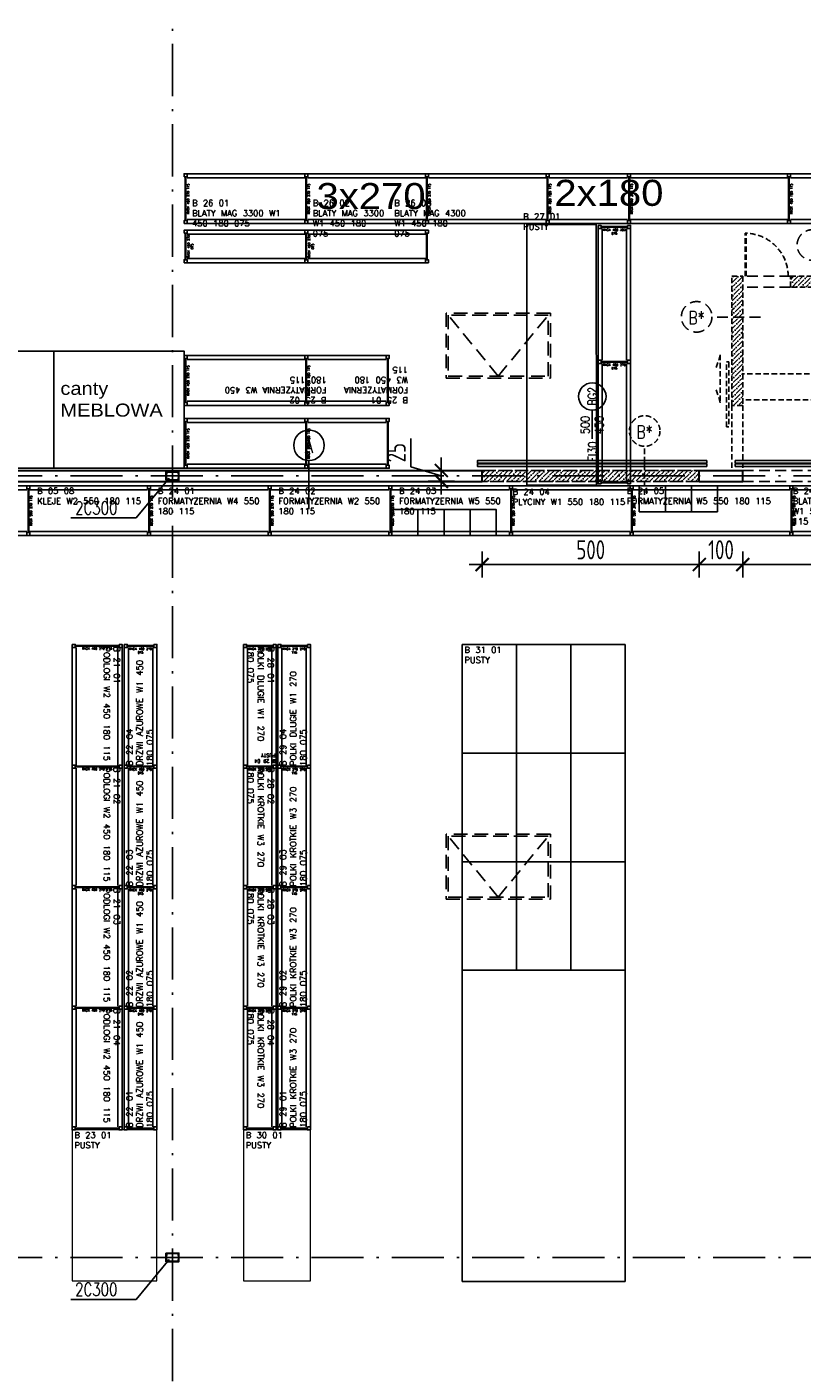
# Model space of a CAD drawing. Extents: x 153948 to 285449, y -89387 to -60195.
# Tile 63 of 100: x 257425 to 259210, y -78706 to -75605. Entities that reach past the tile are written whole.
import ezdxf
from ezdxf.enums import TextEntityAlignment as Align

# ---------------------------------------------------------------- set-up
doc = ezdxf.new("R2010")
doc.units = 0
doc.header["$LTSCALE"] = 100
doc.header["$MEASUREMENT"] = 0
doc.header["$PDMODE"] = 1
for name, pattern in [('ACAD_ISO10W100', [18.5, 12, -3, 0.5, -3]), ('DASHED2', [0.375, 0.25, -0.125]), ('HIDDEN2', [4.7625, 3.175, -1.5875])]:
    doc.linetypes.add(name, pattern=pattern)
doc.layers.get('0').update_dxf_attribs({"linetype": 'CONTINUOUS'})
doc.layers.get('DEFPOINTS').update_dxf_attribs({"linetype": 'CONTINUOUS'})
for name, color, linetype in [('1', 2, 'CONTINUOUS'), ('ALUMINIUM', 5, 'CONTINUOUS'), ('ALUMINIUM1', 5, 'CONTINUOUS'), ('info', 8, 'CONTINUOUS'), ('K-STA', 2, 'CONTINUOUS'), ('mago', 7, 'CONTINUOUS'), ('NADPROŻA', 8, 'DASHED2'), ('OSIE', 8, 'ACAD_ISO10W100'), ('R-----OP', 2, 'CONTINUOUS'), ('R450', 1, 'CONTINUOUS'), ('RAK 270', 5, 'CONTINUOUS'), ('RS Minimasa VBA', 7, 'CONTINUOUS'), ('RS REGAŁY', 7, 'CONTINUOUS'), ('TEXT', 11, 'CONTINUOUS'), ('WYBURZENIA', 9, 'DASHED2'), ('WYMIARY', 1, 'CONTINUOUS'), ('ŚWIETLIK', 2, 'CONTINUOUS')]:
    doc.layers.add(name, color=color, linetype=linetype)
doc.layers.add('CEGLA', color=4, linetype='CONTINUOUS', lineweight=30)
doc.layers.add('RAK 140', color=2, linetype='CONTINUOUS', lineweight=9)
doc.layers.add('RAK_140', color=2, linetype='CONTINUOUS', true_color=0xffff00)
doc.styles.add('arial', font='arial.ttf', dxfattribs={"width": 1.1})
doc.styles.add('DYBY-NORMALNY-0-8-N', font='ROMANS.SHX', dxfattribs={"width": 0.8})
doc.styles.get("Standard").update_dxf_attribs({"font": 'txt.shx'})
doc.styles.add('STYLE2', font='isocp.shx', dxfattribs={"width": 0.8})
doc.styles.add('TXT3', font='SIMPLEX.SHX', dxfattribs={"width": 0.75, "height": 40})
doc.dimstyles.new('KRESKI_100', dxfattribs={"dimscale": 20, "dimtxt": 2.2, "dimasz": 1.5, "dimexe": 1.5, "dimexo": 1.5, "dimgap": 0.6, "dimtad": 1, "dimdec": 1, "dimrnd": 0.5, "dimdsep": 46, "dimtxsty": 'STYLE2', "dimblk1": 'ARCHTICK', "dimblk2": 'ARCHTICK', "dimsah": 1, "dimcen": 2.5, "dimdle": 1.5, "dimclrd": 10, "dimclre": 10, "dimclrt": 15, "dimadec": 0, "dimazin": 0, "dimtfac": 1, "dimtdec": 1, "dimtmove": 1, "dimatfit": 3, "dimldrblk": 'ARCHTICK', "dimfxl": 1.5, "dimfxlon": 1, "dimtolj": 1, "dimtzin": 0, "dimarcsym": 0})

# ---------------------------------------------------------------- blocks, each defined once
blk = doc.blocks.new('SC300X2')
at = {"layer": '1'}
for points in [[(-15, 10), (-15, 0), (-13.8, 0), (-13.2, 8.1, -0.391021), (-12.2, 9), (12.2, 9, -0.391021), (13.2, 8.1), (13.8, 0), (15, 0), (15, 10)], [(-15, -10), (-15, 0), (-13.8, 0), (-13.2, -8.1, 0.391021), (-12.2, -9), (12.2, -9, 0.391021), (13.2, -8.1), (13.8, 0), (15, 0), (15, -10)]]:
    blk.add_lwpolyline(points, format="xyb", close=True, dxfattribs=at)
blk = doc.blocks.new('_ARCHTICK')
at = {"color": 0, "linetype": 'ByBlock', "const_width": 0.15}
blk.add_lwpolyline([(-0.5, -0.5), (0.5, 0.5)], dxfattribs=at)
blk = doc.blocks.new('*D197')
at = {"layer": 'DEFPOINTS', "color": 0, "ltscale": 0.1, "transparency": 16777216}
for p in [(258379.4, -76652), (258473.4, -76627), (258473.4, -76652)]:
    blk.add_point(p, dxfattribs=at)
at = {"layer": 'WYMIARY', "color": 10, "lineweight": -2, "ltscale": 0.1, "transparency": 16777216}
for p, q in [((258309.4, -76618.5), (258309.4, -76553.5)), ((258379.4, -76639.5), (258309.4, -76618.5)), ((258379.4, -76597), (258379.4, -76682)), ((258409.4, -76627), (258349.4, -76627)), ((258409.4, -76652), (258349.4, -76652))]:
    blk.add_line(p, q, dxfattribs=at)
at = {"layer": 'WYMIARY', "color": 10, "lineweight": -2, "ltscale": 0.1, "transparency": 16777216, "xscale": 30, "yscale": 30, "zscale": 30}
for p, rotation in [((258379.4, -76627), 90), ((258379.4, -76652), 270)]:
    blk.add_blockref('_ARCHTICK', p, dxfattribs=dict(at, rotation=rotation))
at = {"layer": 'WYMIARY', "color": 15, "ltscale": 0.1, "transparency": 16777216, "insert": (258275.4, -76586), "char_height": 44, "attachment_point": 5, "rotation": 90, "style": 'STYLE2'}
blk.add_mtext('\\A1;25', dxfattribs=at)
blk = doc.blocks.new('ODN')
blk.add_lwpolyline([(0, 66.1), (0, 0)])
blk.add_circle((0.5, 97.6), 31.5)
at = {"style": 'DYBY-NORMALNY-0-8-N', "width": 0.8}
blk.add_attdef('SZEROKOSC', text='', height=20, rotation=90, dxfattribs=at).set_placement((0, 31.8), align=Align.BOTTOM_CENTER)
blk.add_attdef('TYP', text='', height=20, rotation=90, dxfattribs=at).set_placement((0.5, 97.9), align=Align.MIDDLE_CENTER)
blk.add_attdef('WYSOKOSC', text='', height=20, rotation=90, dxfattribs=at).set_placement((6.3, 31.8), align=Align.TOP_CENTER)
blk.add_attdef('ODPORNOSC', text='', height=20, rotation=90, dxfattribs=at).set_placement((1.2, -81.2), align=Align.MIDDLE_LEFT)
blk = doc.blocks.new('*D464')
at = {"layer": 'DEFPOINTS', "color": 0, "ltscale": 0.1, "transparency": 16777216}
for p in [(258473.4, -76652.1), (258973.4, -76652.1), (258973.4, -76843.7)]:
    blk.add_point(p, dxfattribs=at)
at = {"layer": 'WYMIARY', "color": 10, "lineweight": -2, "ltscale": 0.1, "transparency": 16777216}
for p, q in [((258473.4, -76813.7), (258473.4, -76873.7)), ((258973.4, -76813.7), (258973.4, -76873.7)), ((258443.4, -76843.7), (259003.4, -76843.7))]:
    blk.add_line(p, q, dxfattribs=at)
at = {"layer": 'WYMIARY', "color": 10, "lineweight": -2, "ltscale": 0.1, "transparency": 16777216, "xscale": 30, "yscale": 30, "zscale": 30, "rotation": 180}
blk.add_blockref('_ARCHTICK', (258473.4, -76843.7), dxfattribs=at)
at = {"layer": 'WYMIARY', "color": 10, "lineweight": -2, "ltscale": 0.1, "transparency": 16777216, "xscale": 30, "yscale": 30, "zscale": 30}
blk.add_blockref('_ARCHTICK', (258973.4, -76843.7), dxfattribs=at)
at = {"layer": 'WYMIARY', "color": 15, "ltscale": 0.1, "transparency": 16777216, "insert": (258723.4, -76809.7), "char_height": 44, "attachment_point": 5, "style": 'STYLE2'}
blk.add_mtext('\\A1;500', dxfattribs=at)
blk = doc.blocks.new('*D465')
at = {"layer": 'DEFPOINTS', "color": 0, "ltscale": 0.1, "transparency": 16777216}
for p in [(258973.4, -76652.1), (259073.4, -76652), (259073.4, -76843.7)]:
    blk.add_point(p, dxfattribs=at)
at = {"layer": 'WYMIARY', "color": 10, "lineweight": -2, "ltscale": 0.1, "transparency": 16777216}
for p, q in [((258973.4, -76813.7), (258973.4, -76873.7)), ((259073.4, -76813.7), (259073.4, -76873.7)), ((258943.4, -76843.7), (259103.4, -76843.7))]:
    blk.add_line(p, q, dxfattribs=at)
at = {"layer": 'WYMIARY', "color": 10, "lineweight": -2, "ltscale": 0.1, "transparency": 16777216, "xscale": 30, "yscale": 30, "zscale": 30, "rotation": 180}
blk.add_blockref('_ARCHTICK', (258973.4, -76843.7), dxfattribs=at)
at = {"layer": 'WYMIARY', "color": 10, "lineweight": -2, "ltscale": 0.1, "transparency": 16777216, "xscale": 30, "yscale": 30, "zscale": 30}
blk.add_blockref('_ARCHTICK', (259073.4, -76843.7), dxfattribs=at)
at = {"layer": 'WYMIARY', "color": 15, "ltscale": 0.1, "transparency": 16777216, "insert": (259023.4, -76809.7), "char_height": 44, "attachment_point": 5, "style": 'STYLE2'}
blk.add_mtext('\\A1;100', dxfattribs=at)
blk = doc.blocks.new('*D489')
at = {"layer": 'DEFPOINTS', "color": 0, "ltscale": 0.1, "transparency": 16777216}
for p in [(259073.4, -76652), (259473.4, -76652), (259473.4, -76843.7)]:
    blk.add_point(p, dxfattribs=at)
at = {"layer": 'WYMIARY', "color": 10, "lineweight": -2, "ltscale": 0.1, "transparency": 16777216}
for p, q in [((259073.4, -76813.7), (259073.4, -76873.7)), ((259473.4, -76813.7), (259473.4, -76873.7)), ((259043.4, -76843.7), (259503.4, -76843.7))]:
    blk.add_line(p, q, dxfattribs=at)
at = {"layer": 'WYMIARY', "color": 10, "lineweight": -2, "ltscale": 0.1, "transparency": 16777216, "xscale": 30, "yscale": 30, "zscale": 30, "rotation": 180}
blk.add_blockref('_ARCHTICK', (259073.4, -76843.7), dxfattribs=at)
at = {"layer": 'WYMIARY', "color": 10, "lineweight": -2, "ltscale": 0.1, "transparency": 16777216, "xscale": 30, "yscale": 30, "zscale": 30}
blk.add_blockref('_ARCHTICK', (259473.4, -76843.7), dxfattribs=at)
at = {"layer": 'WYMIARY', "color": 15, "ltscale": 0.1, "transparency": 16777216, "insert": (259273.4, -76809.7), "char_height": 44, "attachment_point": 5, "style": 'STYLE2'}
blk.add_mtext('\\A1;400', dxfattribs=at)
blk = doc.blocks.new('RACK 450 270 115')
at = {"color": 1}
for p, q in [((2.75, 108), (2.75, 7)), ((4.25, 108), (4.25, 7)), ((7, 115), (277.8, 115)), ((7, 105.5), (277.8, 105.5)), ((7, 9.5), (277.8, 9.5)), ((7, 0), (277.8, 0))]:
    blk.add_line(p, q, dxfattribs=at)
for points in [[(0, 108), (7, 108), (7, 115), (0, 115)], [(0, 0), (7, 0), (7, 7), (0, 7)]]:
    blk.add_lwpolyline(points, close=True, dxfattribs=at)
at = {"color": 1, "insert": (9.25, 57.5), "char_height": 5, "width": 101, "attachment_point": 5, "rotation": 90}
blk.add_mtext('RACK 450 270 115', dxfattribs=at)
blk = doc.blocks.new('RACK 450 180 115')
at = {"color": 1}
for p, q in [((2.75, 108), (2.75, 7)), ((4.25, 108), (4.25, 7)), ((7, 115), (187.8, 115)), ((7, 105.5), (187.8, 105.5)), ((7, 9.5), (187.8, 9.5)), ((7, 0), (187.8, 0))]:
    blk.add_line(p, q, dxfattribs=at)
for points in [[(0, 108), (7, 108), (7, 115), (0, 115)], [(0, 0), (7, 0), (7, 7), (0, 7)]]:
    blk.add_lwpolyline(points, close=True, dxfattribs=at)
at = {"color": 1, "insert": (9.25, 57.5), "char_height": 5, "width": 101, "attachment_point": 5, "rotation": 90}
blk.add_mtext('RACK 450 180 115', dxfattribs=at)
blk = doc.blocks.new('NOGA RACK 450 007 115')
at = {"color": 1}
for p, q in [((2.75, 108), (2.75, 7)), ((4.25, 108), (4.25, 7))]:
    blk.add_line(p, q, dxfattribs=at)
for points in [[(0, 108), (7, 108), (7, 115), (0, 115)], [(0, 0), (7, 0), (7, 7), (0, 7)]]:
    blk.add_lwpolyline(points, close=True, dxfattribs=at)
blk = doc.blocks.new('NOGA RACK 450 007 075')
at = {"color": 1}
for p, q in [((2.8, 68), (2.8, 7)), ((4.2, 68), (4.2, 7))]:
    blk.add_line(p, q, dxfattribs=at)
for points in [[(0, 68), (7, 68), (7, 75), (0, 75)], [(0, 0), (7, 0), (7, 7), (0, 7)]]:
    blk.add_lwpolyline(points, close=True, dxfattribs=at)
blk = doc.blocks.new('RACK 550 270 115')
at = {"color": 6}
for p, q in [((2.75, 108), (2.75, 7)), ((4.25, 108), (4.25, 7)), ((7, 115), (277.8, 115)), ((7, 105.5), (277.8, 105.5)), ((7, 9.5), (277.8, 9.5)), ((7, 0), (277.8, 0))]:
    blk.add_line(p, q, dxfattribs=at)
for points in [[(0, 108), (7, 108), (7, 115), (0, 115)], [(0, 0), (7, 0), (7, 7), (0, 7)]]:
    blk.add_lwpolyline(points, close=True, dxfattribs=at)
at = {"color": 6, "insert": (9.25, 57.5), "char_height": 5, "width": 101, "attachment_point": 5, "rotation": 90}
blk.add_mtext('RACK 550 270 115', dxfattribs=at)
blk = doc.blocks.new('RACK 450 270 075')
at = {"color": 1}
for p, q in [((2.75, 68), (2.75, 7)), ((4.25, 68), (4.25, 7)), ((7, 75), (277.8, 75)), ((7, 65.5), (277.8, 65.5)), ((7, 9.5), (277.8, 9.5)), ((7, 0), (277.8, 0))]:
    blk.add_line(p, q, dxfattribs=at)
for points in [[(0, 68), (7, 68), (7, 75), (0, 75)], [(0, 0), (7, 0), (7, 7), (0, 7)]]:
    blk.add_lwpolyline(points, close=True, dxfattribs=at)
at = {"color": 1, "insert": (14.25, 37.5), "char_height": 5, "width": 61, "attachment_point": 5, "rotation": 90}
blk.add_mtext('RACK 450 270 075', dxfattribs=at)
blk = doc.blocks.new('RACK 270 270 075')
at = {"color": 5}
for p, q in [((2.75, 68), (2.75, 7)), ((4.25, 68), (4.25, 7)), ((7, 75), (277.8, 75)), ((7, 65.5), (277.8, 65.5)), ((7, 9.5), (277.8, 9.5)), ((7, 0), (277.8, 0))]:
    blk.add_line(p, q, dxfattribs=at)
for points in [[(0, 68), (7, 68), (7, 75), (0, 75)], [(0, 0), (7, 0), (7, 7), (0, 7)]]:
    blk.add_lwpolyline(points, close=True, dxfattribs=at)
at = {"color": 5, "insert": (14.25, 37.5), "char_height": 5, "width": 61, "attachment_point": 5, "rotation": 90}
blk.add_mtext('RACK 270 270 115', dxfattribs=at)
blk = doc.blocks.new('NOGA RACK 270 007 075')
at = {"color": 5}
for p, q in [((2.8, 68), (2.8, 7)), ((4.2, 68), (4.2, 7))]:
    blk.add_line(p, q, dxfattribs=at)
for points in [[(0, 68), (7, 68), (7, 75), (0, 75)], [(0, 0), (7, 0), (7, 7), (0, 7)]]:
    blk.add_lwpolyline(points, close=True, dxfattribs=at)
blk = doc.blocks.new('RACK 550 360 115')
at = {"color": 6}
for p, q in [((2.75, 108), (2.75, 7)), ((4.25, 108), (4.25, 7)), ((7, 115), (367.8, 115)), ((7, 105.5), (367.8, 105.5)), ((7, 9.5), (367.8, 9.5)), ((7, 0), (367.8, 0))]:
    blk.add_line(p, q, dxfattribs=at)
for points in [[(0, 108), (7, 108), (7, 115), (0, 115)], [(0, 0), (7, 0), (7, 7), (0, 7)]]:
    blk.add_lwpolyline(points, close=True, dxfattribs=at)
at = {"color": 6, "insert": (9.25, 57.5), "char_height": 5, "width": 101, "attachment_point": 5, "rotation": 90}
blk.add_mtext('RACK 550 360 115', dxfattribs=at)
blk = doc.blocks.new('RACK 550 180 115')
at = {"color": 6}
for p, q in [((2.75, 108), (2.75, 7)), ((4.25, 108), (4.25, 7)), ((7, 115), (187.8, 115)), ((7, 105.5), (187.8, 105.5)), ((7, 9.5), (187.8, 9.5)), ((7, 0), (187.8, 0))]:
    blk.add_line(p, q, dxfattribs=at)
for points in [[(0, 108), (7, 108), (7, 115), (0, 115)], [(0, 0), (7, 0), (7, 7), (0, 7)]]:
    blk.add_lwpolyline(points, close=True, dxfattribs=at)
at = {"color": 6, "insert": (9.25, 57.5), "char_height": 5, "width": 101, "attachment_point": 5, "rotation": 90}
blk.add_mtext('RACK 550 180 115', dxfattribs=at)
blk = doc.blocks.new('RACK 450 360 115')
at = {"color": 1}
for p, q in [((2.75, 108), (2.75, 7)), ((4.25, 108), (4.25, 7)), ((7, 115), (367.8, 115)), ((7, 105.5), (367.8, 105.5)), ((7, 9.5), (367.8, 9.5)), ((7, 0), (367.8, 0))]:
    blk.add_line(p, q, dxfattribs=at)
for points in [[(0, 108), (7, 108), (7, 115), (0, 115)], [(0, 0), (7, 0), (7, 7), (0, 7)]]:
    blk.add_lwpolyline(points, close=True, dxfattribs=at)
at = {"color": 1, "insert": (9.25, 57.5), "char_height": 5, "width": 101, "attachment_point": 5, "rotation": 90}
blk.add_mtext('RACK 450 360 115', dxfattribs=at)
blk = doc.blocks.new('RACK 450 303 075')
at = {"color": 1}
for p, q in [((2.75, 68), (2.75, 7)), ((4.25, 68), (4.25, 7)), ((7, 75), (310.8, 75)), ((7, 65.5), (310.8, 65.5)), ((7, 9.5), (310.8, 9.5)), ((7, 0), (310.8, 0))]:
    blk.add_line(p, q, dxfattribs=at)
for points in [[(0, 68), (7, 68), (7, 75), (0, 75)], [(0, 0), (7, 0), (7, 7), (0, 7)]]:
    blk.add_lwpolyline(points, close=True, dxfattribs=at)
at = {"color": 1, "insert": (14.25, 37.5), "char_height": 5, "width": 61, "attachment_point": 5, "rotation": 90}
blk.add_mtext('RACK 450 303 075', dxfattribs=at)

msp = doc.modelspace()

# ---------------------------------------------------------------- hatches: boundary and pattern name
at = {"layer": 'WYBURZENIA', "ltscale": 0.1}
h = msp.add_hatch(dxfattribs=at)
h.set_pattern_fill('ANSI36', color=256, scale=60, style=0)
h.paths.add_polyline_path([(259048.4, -76179.55), (259073.4, -76179.55), (259073.4, -76477.05), (259048.4, -76477.05)])
h = msp.add_hatch(dxfattribs=at)
h.set_pattern_fill('ANSI36', color=256, scale=60, style=0)
h.set_pattern_definition([(45, (73.718, 94.899), (3.97747564, 14.58407736), [18.75, -3.75, 0, -3.75])])
h.paths.add_polyline_path([(259183.43, -76179.5), (259573.4, -76179.5), (259573.4, -76204.55), (259183.4, -76204.55)])
h = msp.add_hatch(dxfattribs=at)
h.set_pattern_fill('ANSI36', color=256, scale=60, style=0)
h.set_pattern_definition([(45, (-636.307, -352.6484), (3.97747564, 14.58407736), [18.75, -3.75, 0, -3.75])])
h.paths.add_polyline_path([(258473.4, -76627.05), (258973.4, -76627.05), (258973.4, -76652.09), (258473.38, -76652.09)])

# ---------------------------------------------------------------- linework, layer by layer
at = {"layer": 'ALUMINIUM'}
for points in [[(258990.61, -76609.9), (258462.52, -76609.9), (258462.52, -76604.31), (258990.61, -76604.31)], [(258990.61, -76617.6), (258462.52, -76617.6), (258462.52, -76612.01), (258990.61, -76612.01)], [(259056.2, -76609.9), (259508.09, -76609.9), (259508.09, -76604.31), (259056.2, -76604.31)], [(259056.2, -76617.6), (259508.09, -76617.6), (259508.09, -76612.01), (259056.2, -76612.01)]]:
    msp.add_lwpolyline(points, close=True, dxfattribs=at)
at = {"layer": 'CEGLA', "ltscale": 0.1}
for p, q in [((254680.4, -76627.05), (258473.4, -76627.05)), ((254680.4, -76652.05), (258473.4, -76652.05)), ((258973.4, -76627.05), (259048.4, -76627.05)), ((258973.4, -76652.05), (259073.4, -76652.05)), ((259048.4, -76627.05), (259073.4, -76627.05))]:
    msp.add_line(p, q, dxfattribs=at)
at = {"layer": 'CEGLA', "ltscale": 0.5}
for p, q in [((258473.4, -76652.05), (258473.4, -76627.05)), ((258973.4, -76652.05), (258973.4, -76627.05)), ((259048.4, -76627.05), (259048.4, -76627.05)), ((259073.4, -76652.05), (259073.4, -76627.05))]:
    msp.add_line(p, q, dxfattribs=at)
at = {"layer": 'info', "lineweight": -3}
for points in [[(258895.29, -76722.05), (258895.29, -76662.05), (258835.29, -76662.05), (258835.29, -76722.05)], [(258955.29, -76722.05), (258955.29, -76662.05), (258895.29, -76662.05), (258895.29, -76722.05)], [(259015.29, -76722.05), (259015.29, -76662.05), (258955.29, -76662.05), (258955.29, -76722.05)], [(258265.69, -76777.05), (258325.69, -76777.05), (258325.69, -76717.05), (258265.69, -76717.05)], [(258325.69, -76777.05), (258385.69, -76777.05), (258385.69, -76717.05), (258325.69, -76717.05)], [(258385.69, -76777.05), (258445.69, -76777.05), (258445.69, -76717.05), (258385.69, -76717.05)], [(258445.69, -76777.05), (258505.69, -76777.05), (258505.69, -76717.05), (258445.69, -76717.05)]]:
    msp.add_lwpolyline(points, close=True, dxfattribs=at)
at = {"layer": 'NADPROŻA'}
for points in [[(258473.4, -76627.05), (258973.4, -76627.05), (258973.4, -76652.05), (258473.4, -76652.05)], [(259073.4, -76627.05), (259473.4, -76627.05), (259473.4, -76652.05), (259073.4, -76652.05)]]:
    msp.add_lwpolyline(points, close=True, dxfattribs=at)
at = {"layer": 'OSIE', "ltscale": 0.1}
for p, q in [((257760.4, -86679.55), (257760.4, -73374.65)), ((247720.4, -76639.55), (263229.19, -76639.55)), ((247720.4, -78439.55), (263229.19, -78439.55))]:
    msp.add_line(p, q, dxfattribs=at)
at = {"layer": 'R-----OP'}
msp.add_line((258074.29, -76715.98), (258074.29, -76604.24), dxfattribs=at)
msp.add_circle((258074.68, -76569.06), 35.19, dxfattribs=at)
at = {"layer": 'R450'}
for points in [[(257187.09, -76622.05), (257487.09, -76622.05), (257487.09, -76352.05), (257187.09, -76352.05)], [(257487.09, -76622.05), (257787.09, -76622.05), (257787.09, -76352.05), (257487.09, -76352.05)]]:
    msp.add_lwpolyline(points, close=True, dxfattribs=at)
at = {"layer": 'RAK 140'}
for points in [[(257724.42, -78145.92), (257529.42, -78145.92), (257529.42, -78493.72), (257724.42, -78493.72)], [(258077.94, -78145.92), (257923.94, -78145.92), (257923.94, -78493.72), (258077.94, -78493.72)]]:
    msp.add_lwpolyline(points, close=True, dxfattribs=at)
at = {"layer": 'RAK 270'}
msp.add_lwpolyline([(258736.43, -76660.45), (258736.29, -76060.45), (258576.29, -76060.45), (258576.43, -76660.45)], close=True, dxfattribs=at)
at = {"layer": 'RAK_140', "lineweight": -3}
for points in [[(258427.69, -77028.15), (258427.69, -77278.15), (258552.69, -77278.15), (258552.69, -77028.15)], [(258552.69, -77028.15), (258552.69, -77278.15), (258677.69, -77278.15), (258677.69, -77028.15)], [(258677.69, -77028.15), (258677.69, -77278.15), (258802.69, -77278.15), (258802.69, -77028.15)], [(258427.69, -77278.15), (258427.69, -77528.15), (258552.69, -77528.15), (258552.69, -77278.15)], [(258552.69, -77278.15), (258552.69, -77528.15), (258677.69, -77528.15), (258677.69, -77278.15)], [(258677.69, -77278.15), (258677.69, -77528.15), (258802.69, -77528.15), (258802.69, -77278.15)], [(258427.69, -77528.15), (258427.69, -77778.15), (258552.69, -77778.15), (258552.69, -77528.15)], [(258552.69, -77528.15), (258552.69, -77778.15), (258677.69, -77778.15), (258677.69, -77528.15)], [(258677.69, -77528.15), (258677.69, -77778.15), (258802.69, -77778.15), (258802.69, -77528.15)], [(258427.69, -78495.15), (258802.69, -78495.15), (258802.69, -77778.15), (258427.69, -77778.15)]]:
    msp.add_lwpolyline(points, close=True, dxfattribs=at)
at = {"layer": 'TEXT'}
for p, q in [((257677.03, -76736.45), (257752.9, -76644.55)), ((257526.36, -76736.45), (257677.03, -76736.45)), ((257677.03, -78536.45), (257752.9, -78444.55)), ((257526.36, -78536.45), (257677.03, -78536.45))]:
    msp.add_line(p, q, dxfattribs=at)
at = {"layer": 'WYBURZENIA', "ltscale": 0.5}
for p, q in [((259078.93, -76179.55), (259078.93, -76080.55)), ((259081.13, -76179.55), (259081.13, -76080.57)), ((259021.72, -76360.66), (259012.6, -76390.11)), ((259021.72, -76360.66), (259021.72, -76470.92)), ((259321.23, -76404.38), (259073.4, -76404.38)), ((259021.72, -76470.92), (259012.6, -76441.47)), ((259374.16, -76464.38), (259073.4, -76464.38)), ((259048.4, -76477.05), (259048.4, -76627.05)), ((259073.4, -76477.05), (259073.4, -76627.05)), ((258847.29, -76683), (258847.29, -76571.26))]:
    msp.add_line(p, q, dxfattribs=at)
at = {"layer": 'WYBURZENIA'}
for p, q in [((259183.4, -76179.55), (259073.4, -76179.55)), ((259183.4, -76204.55), (259073.4, -76204.55)), ((259114.21, -76273.5), (259002.47, -76273.5))]:
    msp.add_line(p, q, dxfattribs=at)
at = {"layer": 'WYBURZENIA', "ltscale": 0.5}
for points in [[(259048.4, -76179.55), (259073.4, -76179.55), (259073.4, -76477.05), (259048.4, -76477.05)], [(259183.43, -76179.5), (259573.4, -76179.5), (259573.4, -76204.55), (259183.4, -76204.55)], [(259041.32, -76376.93), (259041.32, -76526.73), (259035.73, -76526.73), (259035.73, -76376.93)], [(258473.4, -76627.05), (258973.4, -76627.05), (258973.4, -76652.09), (258473.38, -76652.09)]]:
    msp.add_lwpolyline(points, close=True, dxfattribs=at)
at = {"layer": 'WYBURZENIA'}
for centre in [(259233.75, -76107.56), (258967.29, -76273.11)]:
    msp.add_circle(centre, 35.19, dxfattribs=at)
at = {"layer": 'WYBURZENIA', "ltscale": 0.5}
msp.add_circle((258847.68, -76536.08), 35.19, dxfattribs=at)
msp.add_arc((259078.93, -76179.55), 99, 0, 90, dxfattribs=at)
at = {"layer": 'ŚWIETLIK', "linetype": 'HIDDEN2', "ltscale": 0.1}
for p, q in [((258510.4, -76409.55), (258395.4, -76269.55)), ((258510.4, -76409.55), (258625.4, -76269.55)), ((258510.4, -77609.55), (258395.4, -77469.55)), ((258510.4, -77609.55), (258625.4, -77469.55))]:
    msp.add_line(p, q, dxfattribs=at)
for points in [[(258390.4, -76414.55), (258630.4, -76414.55), (258630.4, -76264.55), (258390.4, -76264.55)], [(258395.4, -76409.55), (258625.4, -76409.55), (258625.4, -76269.55), (258395.4, -76269.55)], [(258390.4, -77614.55), (258630.4, -77614.55), (258630.4, -77464.55), (258390.4, -77464.55)], [(258395.4, -77609.55), (258625.4, -77609.55), (258625.4, -77469.55), (258395.4, -77469.55)]]:
    msp.add_lwpolyline(points, close=True, dxfattribs=at)

# ---------------------------------------------------------------- block references
at = {"rotation": 270}
for name, p in [('RACK 270 270 075', (257923.94, -77027.72)), ('RACK 270 270 075', (258002.94, -77027.72)), ('RACK 270 270 075', (257923.94, -77305.52)), ('RACK 270 270 075', (258002.94, -77305.52)), ('RACK 270 270 075', (257923.94, -77583.32)), ('RACK 270 270 075', (258002.94, -77583.32)), ('RACK 270 270 075', (257923.94, -77861.12)), ('RACK 270 270 075', (258002.94, -77861.12)), ('NOGA RACK 270 007 075', (257923.94, -78138.92)), ('NOGA RACK 270 007 075', (258002.94, -78138.92))]:
    msp.add_blockref(name, p, dxfattribs=at)
at = {"layer": 'ALUMINIUM1'}
ref = msp.add_blockref('ODN', (258726.57, -76553.98), dxfattribs=at)
ref.add_attrib('TYP', 'BG2', dxfattribs={"layer": '0', "height": 20, "rotation": 90, "style": 'DYBY-NORMALNY-0-8-N', "width": 0.8}).set_placement((258727.05, -76456.08), align=Align.MIDDLE_CENTER)
ref.add_attrib('SZEROKOSC', '500', dxfattribs={"layer": '0', "height": 20, "rotation": 90, "style": 'DYBY-NORMALNY-0-8-N', "width": 0.8}).set_placement((258726.57, -76522.18), align=Align.BOTTOM_CENTER)
ref.add_attrib('WYSOKOSC', '450', dxfattribs={"layer": '0', "height": 20, "rotation": 90, "style": 'DYBY-NORMALNY-0-8-N', "width": 0.8}).set_placement((258732.87, -76522.18), align=Align.TOP_CENTER)
ref.add_attrib('ODPORNOSC', 'EI30', dxfattribs={"layer": '0', "height": 20, "rotation": 90, "style": 'DYBY-NORMALNY-0-8-N', "width": 0.8}).set_placement((258727.8, -76606.51), align=Align.MIDDLE_LEFT)
at = {"layer": 'K-STA', "ltscale": 0.5}
for p in [(257760.4, -76639.55), (257760.4, -78439.55)]:
    msp.add_blockref('SC300X2', p, dxfattribs=at)
at = {"layer": 'RS REGAŁY'}
for name, p in [('RACK 450 270 115', (257787.09, -76058.45)), ('RACK 450 270 115', (258064.89, -76058.45)), ('RACK 450 270 115', (258342.69, -76058.45)), ('RACK 450 180 115', (258620.49, -76058.45)), ('RACK 450 360 115', (258808.29, -76058.45)), ('RACK 450 180 115', (259176.09, -76058.45)), ('RACK 450 270 075', (257787.09, -76148.45)), ('RACK 450 270 075', (258064.89, -76148.45)), ('NOGA RACK 450 007 075', (258342.69, -76148.45)), ('RACK 450 270 115', (257787.09, -76477.05)), ('RACK 450 180 115', (258064.89, -76477.05)), ('NOGA RACK 450 007 115', (258252.69, -76477.05)), ('RACK 450 270 115', (257787.09, -76622.05)), ('RACK 450 180 115', (258064.89, -76622.05)), ('NOGA RACK 450 007 115', (258252.69, -76622.05)), ('RACK 550 270 115', (257147.49, -76777.05)), ('RACK 550 270 115', (257425.29, -76777.05)), ('RACK 550 270 115', (257703.09, -76777.05)), ('RACK 550 270 115', (257980.89, -76777.05)), ('RACK 550 270 115', (258258.69, -76777.05)), ('RACK 550 270 115', (258536.49, -76777.05)), ('RACK 550 360 115', (258814.29, -76777.05)), ('RACK 550 180 115', (259182.09, -76777.05))]:
    msp.add_blockref(name, p, dxfattribs=at)
for name, p, rotation in [('RACK 450 303 075', (258740.29, -76062.45), 270), ('RACK 450 270 075', (258740.29, -76373.25), 270), ('NOGA RACK 450 007 075', (258815.29, -76658.05), 90), ('RACK 450 270 115', (257529.42, -77027.72), 270), ('RACK 450 270 075', (257649.42, -77027.72), 270), ('RACK 450 270 115', (257529.42, -77305.52), 270), ('RACK 450 270 075', (257649.42, -77305.52), 270), ('RACK 450 270 115', (257529.42, -77583.32), 270), ('RACK 450 270 075', (257649.42, -77583.32), 270), ('RACK 450 270 115', (257529.42, -77861.12), 270), ('RACK 450 270 075', (257649.42, -77861.12), 270), ('NOGA RACK 450 007 115', (257529.42, -78138.92), 270), ('NOGA RACK 450 007 075', (257724.42, -78145.92), 90)]:
    msp.add_blockref(name, p, dxfattribs=dict(at, rotation=rotation))

# ---------------------------------------------------------------- texts
at = {"layer": 'mago', "width": 672.04, "attachment_point": 1, "style": 'arial'}
for s, insert, char_height in [('3x270', (258092, -75964.89), 60), ('2x180', (258639.67, -75957.49), 60), ('canty \\PMEBLOWA', (257502.38, -76422.88), 30)]:
    msp.add_mtext(s, dxfattribs=dict(at, insert=insert, char_height=char_height))
at = {"layer": 'R-----OP', "style": 'DYBY-NORMALNY-0-8-N', "width": 0.8}
msp.add_text('A', height=30, dxfattribs=at).set_placement((258074.27, -76571.17), align=Align.MIDDLE)
at = {"layer": 'RS Minimasa VBA', "char_height": 14, "attachment_point": 1}
for s, insert, width in [('B 26 01^M^JBLATY MAG 3300 W1 450 180 075', (257805.4, -76003.91), 272.8), ('B 26 02^M^JBLATY MAG 3300 W1 450 180 075', (258083.2, -76003.91), 182.8), ('B 26 03^M^JBLATY MAG 4300 W1 450 180 075', (258271, -76003.91), 182.8), ('B 27 01^M^JPUSTY', (258567.88, -76035.03), 155), ('B 05 08^M^JKLEJE W2 550 180 115', (257448.49, -76667.05), 272.8), ('B 24 01^M^JFORMATYZERNIA W4 550 180 115', (257726.29, -76667.05), 272.8), ('B 24 02^M^JFORMATYZERNIA W2 550 180 115', (258004.09, -76667.05), 272.8), ('B 24 03^M^JFORMATYZERNIA W5 550 180 115', (258281.89, -76667.05), 272.8), ('B 24 04^M^JPLYCINY W1 550 180 115', (258543.49, -76669.05), 277.8), ('B 24 05^M^JFORMATYZERNIA W5 550 180 115', (258806.69, -76667.05), 362.8), ('B 24 06^M^JBLATY 4300 P W1 550 180 115', (259188.49, -76667.05), 182.8), ('B 31 01^M^JPUSTY', (258432.69, -77033.15), 245), ('B 23 01^M^JPUSTY', (257534.42, -78150.92), 190), ('B 30 01^M^JPUSTY', (257928.94, -78150.92), 149)]:
    msp.add_mtext(s, dxfattribs=dict(at, insert=insert, width=width))
for s, insert, width, rotation in [('B 25 02^M^JFORMATYZERNIA W3 450 180 115', (258115.2, -76472.3), 272.8, 180), ('B 25 01^M^JFORMATYZERNIA W3 450 180 115', (258303, -76472.3), 182.8, 180), ('B 21 01^M^JPODLOGI W2 450 180 115', (257639.42, -77032.72), 272.8, 270), ('B 22 04^M^JDRZWI AZUROWE W1 450 180 075', (257654.42, -77307.52), 272.8, 90), ('B 28 01^M^JPOLKI DLUGIE W1 270 180 075', (257993.94, -77032.72), 272.8, 270), ('B 29 04^M^JPOLKI DLUGIE W1 270 180 075', (258007.94, -77307.52), 272.8, 90), ('B 21 02^M^JPODLOGI W2 450 180 115', (257639.42, -77310.52), 272.8, 270), ('B 22 03^M^JDRZWI AZUROWE W1 450 180 075', (257654.42, -77585.32), 272.8, 90), ('B 28 02^M^JPOLKI KROTKIE W3 270 180 075', (257993.94, -77310.52), 272.8, 270), ('B 29 03^M^JPOLKI KROTKIE W3 270 180 075', (258007.94, -77585.32), 272.8, 90), ('B 21 03^M^JPODLOGI W2 450 180 115', (257639.42, -77588.32), 272.8, 270), ('B 22 02^M^JDRZWI AZUROWE W1 450 180 075', (257654.42, -77863.12), 272.8, 90), ('B 28 03^M^JPOLKI KROTKIE W3 270 180 075', (257993.94, -77588.32), 272.8, 270), ('B 29 02^M^JPOLKI KROTKIE W3 270 180 075', (258007.94, -77863.12), 272.8, 90), ('B 21 04^M^JPODLOGI W2 450 180 115', (257639.42, -77866.12), 272.8, 270), ('B 22 01^M^JDRZWI AZUROWE W1 450 180 075', (257654.42, -78140.92), 272.8, 90), ('B 28 04^M^JPOLKI KROTKIE W3 270 180 075', (257993.94, -77866.12), 272.8, 270), ('B 29 01^M^JPOLKI KROTKIE W3 270 180 075', (258007.94, -78140.92), 272.8, 90)]:
    msp.add_mtext(s, dxfattribs=dict(at, insert=insert, width=width, rotation=rotation))
at = {"layer": 'RS Minimasa VBA', "insert": (257997.94, -77300.52), "char_height": 8, "attachment_point": 1, "rotation": 180}
msp.add_mtext('B 29 04^M^JPUSTY', dxfattribs=at)
at = {"layer": 'TEXT', "style": 'TXT3', "width": 0.75}
for p in [(257536.2, -76728.45), (257536.2, -78528.45)]:
    msp.add_text('2C300', height=30, dxfattribs=at).set_placement(p)
at = {"layer": 'WYBURZENIA', "style": 'DYBY-NORMALNY-0-8-N', "width": 0.8}
msp.add_text('B*', height=30, dxfattribs=at).set_placement((258966.89, -76275.22), align=Align.MIDDLE)
at = {"layer": 'WYBURZENIA', "ltscale": 0.5, "style": 'DYBY-NORMALNY-0-8-N', "width": 0.8}
msp.add_text('B*', height=30, dxfattribs=at).set_placement((258847.28, -76538.19), align=Align.MIDDLE)

# ---------------------------------------------------------------- dimensions: what is measured, and where the dimension line sits
at = {"layer": 'WYMIARY', "ltscale": 0.1}
dim = msp.add_linear_dim(base=(258379.39, -76652.05), p1=(258473.4, -76627.05), p2=(258473.4, -76652.05), angle=90, dimstyle='KRESKI_100', dxfattribs=at)
dim.commit()
dim.dimension.update_dxf_attribs({"geometry": '*D197', "text_midpoint": (258275.39, -76606.54)})
for base, p1, p2, picture, middle in [((258973.4, -76843.72), (258473.38, -76652.09), (258973.4, -76652.09), '*D464', (258723.39, -76809.72)), ((259073.4, -76843.72), (258973.4, -76652.09), (259073.4, -76652.05), '*D465', (259023.4, -76809.72)), ((259473.4, -76843.72), (259073.4, -76652.05), (259473.4, -76652.05), '*D489', (259273.4, -76809.72))]:
    dim = msp.add_linear_dim(base=base, p1=p1, p2=p2, dimstyle='KRESKI_100', dxfattribs=at)
    dim.commit()
    dim.dimension.update_dxf_attribs({"geometry": picture, "text_midpoint": middle})

doc.saveas('drawing.dxf')
